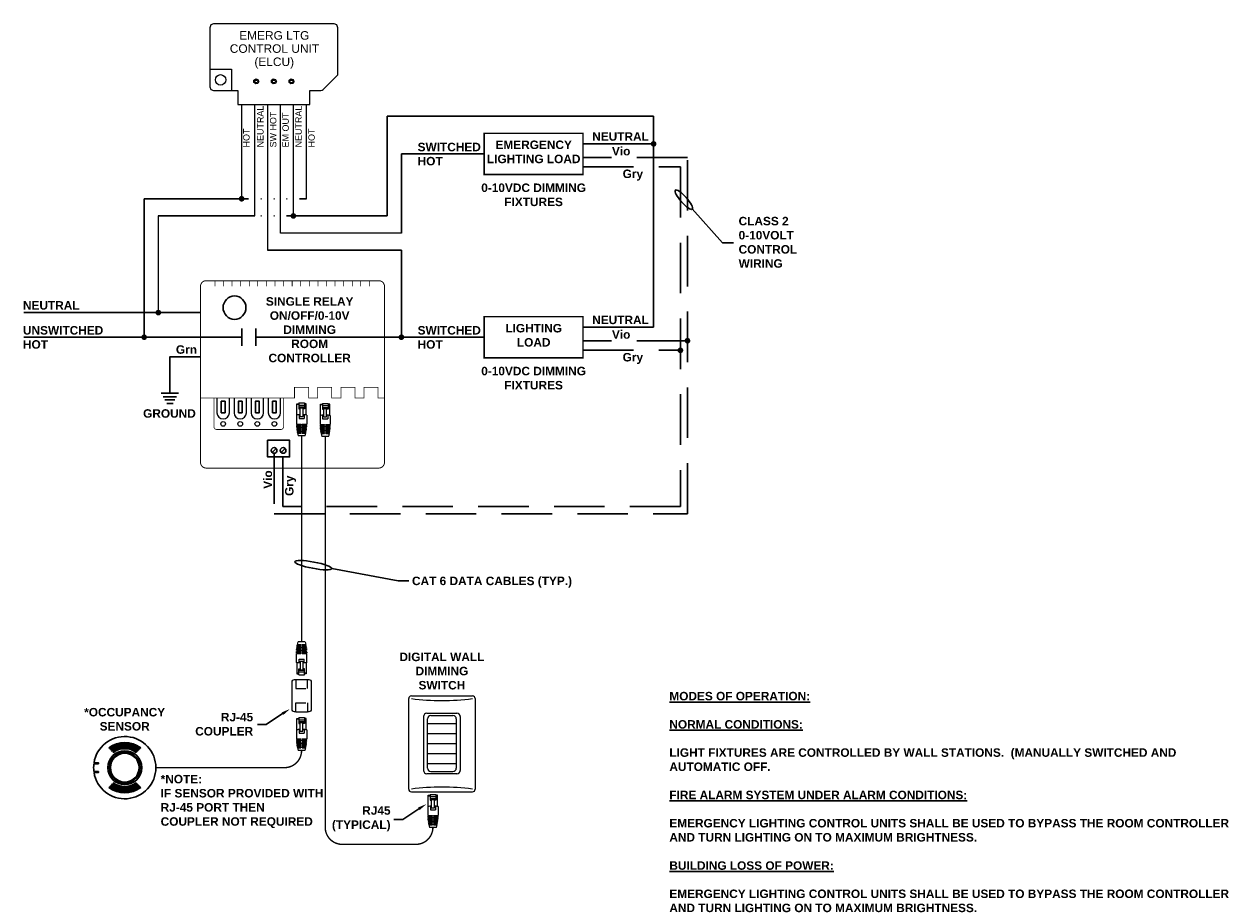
# Model space of a CAD drawing. Header units: inches. Extents: x 19474 to 23438, y 635 to 1835.
# Tile 12 of 14: x 22529 to 22541, y 1618 to 1626. Entities that reach past the tile are written whole.
import ezdxf

# ---------------------------------------------------------------- set-up
doc = ezdxf.new("R2010")
doc.units = ezdxf.units.IN
doc.header["$MEASUREMENT"] = 0
doc.linetypes.add('DASHED', pattern=[0.75, 0.5, -0.25])
doc.linetypes.add('HIDDEN', pattern=[0.375, 0.25, -0.125])
for name, color, linetype, lineweight in [('E-DIAG-GRPH', 7, 'Continuous', 30), ('E-DIAG-IDEN', 7, 'Continuous', 30), ('E-LINE-SYMB', 7, 'Continuous', 25), ('E13 LTG LQIT$0$Elec Symbol', 7, 'Continuous', 30)]:
    doc.layers.add(name, color=color, linetype=linetype, lineweight=lineweight)
for name, color, linetype in [('PDF3_Geometry', 7, 'Continuous'), ('PDF3_Text', 7, 'Continuous'), ('WATTSTOPPER', 7, 'Continuous'), ('WS_DETAIL', 7, 'Continuous')]:
    doc.layers.add(name, color=color, linetype=linetype)
doc.styles.add('Arial-b', font='arialbd.ttf')
doc.styles.add('PDF Arial', font='arial.ttf')

# ---------------------------------------------------------------- blocks, each defined once
blk = doc.blocks.new('A$C756910A1')
at = {"layer": 'WS_DETAIL'}
for p, q in [((0.15, 6.6), (0.15, 10.17)), ((0.15, 10.17), (0.73, 10.17)), ((0.73, 9.92), (0.15, 9.92)), ((0.73, 10.43), (0.73, 8.56)), ((0.73, 10.43), (2.51, 10.43)), ((2.51, 9.66), (0.73, 9.66)), ((2.51, 9.06), (0.73, 9.06)), ((0.73, 8.74), (1.17, 8.74)), ((0.73, 8.56), (1.17, 8.56)), ((1.17, 6.17), (1.17, 9.06)), ((1.17, 8.85), (2.06, 8.85)), ((2.06, 6.17), (2.06, 9.06)), ((2.06, 8.74), (2.51, 8.74)), ((2.51, 8.56), (2.06, 8.56)), ((2.51, 10.43), (2.51, 8.56)), ((3.08, 10.17), (2.51, 10.17)), ((3.08, 9.92), (2.51, 9.92)), ((3.08, 6.6), (3.08, 10.17)), ((0, 6.56), (0, 3.73)), ((0.81, 6.7), (0.81, 5.55)), ((0.81, 5.55), (2.42, 5.55)), ((1.17, 6.17), (2.06, 6.17)), ((2.42, 6.7), (2.42, 5.55)), ((3.23, 6.56), (3.23, 3.73)), ((0, 3.73), (1.43, 3.73)), ((0, 3.51), (1.43, 3.51)), ((0.01, 3.29), (1.43, 3.29)), ((0.02, 3.06), (1.43, 3.06)), ((0.03, 2.84), (1.43, 2.84)), ((0.05, 2.62), (1.43, 2.62)), ((0.07, 2.4), (1.43, 2.4)), ((0.09, 2.18), (1.43, 2.18)), ((0.12, 1.96), (1.43, 1.96)), ((0.15, 1.74), (1.43, 1.74)), ((0.18, 1.52), (1.43, 1.52)), ((0.22, 1.3), (1.43, 1.3)), ((0.26, 1.08), (1.43, 1.08)), ((0.31, 0.86), (1.43, 0.86)), ((0.89, 3.73), (0.89, 3.51)), ((0.89, 3.29), (0.89, 3.06)), ((0.89, 2.84), (0.89, 2.62)), ((0.89, 2.4), (0.89, 2.18)), ((0.89, 1.96), (0.89, 1.74)), ((0.89, 1.52), (0.89, 1.3)), ((0.89, 1.08), (0.89, 0.86)), ((1.43, 3.51), (1.43, 3.73)), ((1.43, 3.06), (1.43, 3.29)), ((1.43, 2.62), (1.43, 2.84)), ((1.43, 2.18), (1.43, 2.4)), ((1.43, 1.74), (1.43, 1.96)), ((1.43, 1.3), (1.43, 1.52)), ((1.43, 0.86), (1.43, 1.08)), ((1.8, 3.73), (3.23, 3.73)), ((1.8, 3.51), (1.8, 3.73)), ((1.8, 3.51), (3.23, 3.51)), ((1.8, 3.29), (3.23, 3.29)), ((1.8, 3.06), (1.8, 3.29)), ((1.8, 3.06), (3.22, 3.06)), ((1.8, 2.84), (3.2, 2.84)), ((1.8, 2.62), (1.8, 2.84)), ((1.8, 2.62), (3.19, 2.62)), ((1.8, 2.4), (3.17, 2.4)), ((1.8, 2.18), (1.8, 2.4)), ((1.8, 2.18), (3.14, 2.18)), ((1.8, 1.96), (3.12, 1.96)), ((1.8, 1.74), (1.8, 1.96)), ((1.8, 1.74), (3.09, 1.74)), ((1.8, 1.52), (3.05, 1.52)), ((1.8, 1.3), (1.8, 1.52)), ((1.8, 1.3), (3.01, 1.3)), ((1.8, 1.08), (2.97, 1.08)), ((1.8, 0.86), (1.8, 1.08)), ((1.8, 0.86), (2.92, 0.86)), ((2.34, 3.73), (2.34, 3.51)), ((2.34, 3.29), (2.34, 3.06)), ((2.34, 2.84), (2.34, 2.62)), ((2.34, 2.4), (2.34, 2.18)), ((2.34, 1.96), (2.34, 1.74)), ((2.34, 1.52), (2.34, 1.3)), ((2.34, 1.08), (2.34, 0.86)), ((2.69, 0), (0.52, 0))]:
    blk.add_line(p, q, dxfattribs=at)
for centre, radius, start, end in [((1.62, -0.58), 7.33, 93.502, 102.7411), ((1.62, -0.58), 7.33, 77.2589, 86.498), ((13.49, 3.73), 13.49, 180.937, 181.8742), ((13.49, 3.73), 13.49, 182.8119, 183.7504), ((13.49, 3.73), 13.49, 184.6899, 185.6307), ((13.49, 3.73), 13.49, 186.573, 187.5171), ((13.49, 3.73), 13.49, 188.4632, 189.4117), ((13.49, 3.73), 13.49, 190.3627, 191.3167), ((13.49, 3.73), 13.49, 192.2739, 196.0379), ((-10.25, 3.73), 13.49, 343.9621, 347.7261), ((-10.25, 3.73), 13.49, 348.6833, 349.6373), ((-10.25, 3.73), 13.49, 350.5883, 351.5368), ((-10.25, 3.73), 13.49, 352.4829, 353.427), ((-10.25, 3.73), 13.49, 354.3693, 355.3101), ((-10.25, 3.73), 13.49, 356.2496, 357.1881), ((-10.25, 3.73), 13.49, 358.1258, 359.063)]:
    blk.add_arc(centre, radius, start, end, dxfattribs=at)
blk = doc.blocks.new('RJ45')
at = {"layer": 'WS_DETAIL', "xscale": 1.117448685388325, "yscale": 1.117448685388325, "zscale": 1.117448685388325}
blk.add_blockref('A$C756910A1', (59.47, 150.68), dxfattribs=at)
blk = doc.blocks.new('A$C222B27AB')
at = {"const_width": 0.25}
blk.add_lwpolyline([(0.12, 11.27), (0.12, 1.12, 0.414214), (1.12, 0.12), (23.67, 0.12, 0.414214), (24.67, 1.12), (24.67, 11.27)], format="xyb", dxfattribs=at)
for points in [[(2.69, 6.06), (4.02, 6.06), (4.02, 10.08), (2.69, 10.08)], [(8.72, 6.06), (10.05, 6.06), (10.05, 10.08), (8.72, 10.08)], [(14.75, 6.06), (16.07, 6.06), (16.07, 10.08), (14.75, 10.08)], [(20.78, 6.06), (22.1, 6.06), (22.1, 10.08), (20.78, 10.08)]]:
    blk.add_lwpolyline(points, close=True)
at = {"layer": 'WS_DETAIL'}
for p, q in [((1.17, 11.27), (1.17, 6.06)), ((5.54, 6.06), (5.54, 11.27)), ((7.2, 11.27), (7.2, 6.06)), ((11.57, 6.06), (11.57, 11.27)), ((13.23, 11.27), (13.23, 6.06)), ((17.6, 6.06), (17.6, 11.27)), ((19.26, 11.27), (19.26, 6.06)), ((23.62, 6.06), (23.62, 11.27))]:
    blk.add_line(p, q, dxfattribs=at)
for centre in [(3.36, 2.11), (9.38, 2.11), (15.41, 2.11), (21.44, 2.11)]:
    blk.add_circle(centre, 0.82, dxfattribs=at)
for centre in [(3.36, 6.06), (9.38, 6.06), (15.41, 6.06), (21.44, 6.06)]:
    blk.add_arc(centre, 2.18, 180, 0, dxfattribs=at)
blk = doc.blocks.new('A$C2A821E27')
for p, q in [((1.27, 1.3), (2.43, 2.46)), ((3.84, 1.3), (5, 2.46))]:
    blk.add_line(p, q)
blk.add_lwpolyline([(0, 4.76), (6.27, 4.76), (6.27, 0), (0, 0)], close=True)
for centre in [(1.85, 1.88), (4.42, 1.88)]:
    blk.add_circle(centre, 0.82)
blk = doc.blocks.new('LMDM-1-1')
at = {"layer": 'E-LINE-SYMB'}
for p, q in [((-4.3, 20.45), (4.3, 20.45)), ((-4.3, 17.45), (4.3, 17.45)), ((-4.3, 14.45), (4.3, 14.45)), ((-4.3, 11.45), (4.3, 11.45)), ((-4.3, 8.45), (4.3, 8.45))]:
    blk.add_line(p, q, dxfattribs=at)
at = {"layer": 'WS_DETAIL'}
for p, q in [((-9.12, 28.68), (9.12, 28.68)), ((-9.93, 0.81), (-9.93, 27.86)), ((9.93, 27.86), (9.93, 0.81)), ((-5.5, 22.48), (-5.5, 6.42)), ((-4.5, 23.48), (4.5, 23.48)), ((-4.3, 7.06), (-4.3, 21.84)), ((-3.3, 22.84), (3.3, 22.84)), ((4.3, 21.84), (4.3, 7.06)), ((5.5, 22.48), (5.5, 6.42)), ((4.5, 5.42), (-4.5, 5.42)), ((-3.3, 6.06), (3.3, 6.06)), ((-9.12, 0), (9.12, 0))]:
    blk.add_line(p, q, dxfattribs=at)
for centre, radius, start, end in [((-9.12, 27.86), 0.814, 90, 180), ((9.12, 27.86), 0.814, 0, 90), ((0, 99.61), 72.33, 262.7571, 277.2429), ((-4.5, 22.48), 1, 90, 180), ((-3.3, 21.84), 1, 90, 180), ((3.3, 21.84), 1, 0, 90), ((4.5, 22.48), 1, 0, 90), ((-4.5, 6.42), 1, 180, 270), ((-3.3, 7.06), 1, 180, 270), ((3.3, 7.06), 1, 270, 0), ((4.5, 6.42), 1, 270, 0), ((-9.12, 0.81), 0.814, 180, 270), ((0, -70.94), 72.33, 82.7571, 97.2429), ((9.12, 0.81), 0.814, 270, 0)]:
    blk.add_arc(centre, radius, start, end, dxfattribs=at)
blk = doc.blocks.new('A$C6E7233CE')
at = {"layer": 'WATTSTOPPER', "color": 0, "linetype": 'HIDDEN'}
for p, q in [((0.606, 1.048), (0, 1.048)), ((0.606, 0.256), (0.606, 1.048)), ((1.576, 0.256), (1.576, 1.048)), ((1.576, 1.048), (2.182, 1.048)), ((0, 0.256), (0.606, 0.256)), ((2.182, 0.256), (1.576, 0.256))]:
    blk.add_line(p, q, dxfattribs=at)
at = {"layer": 'WATTSTOPPER', "color": 0}
for p, q in [((0, 0.256), (0, 1.048)), ((2.182, 0.256), (2.182, 1.048))]:
    blk.add_line(p, q, dxfattribs=at)
for points in [[(0, 1.048), (0, 1.143, -0.414214), (0.16, 1.303), (2.022, 1.303, -0.414214), (2.182, 1.143), (2.182, 1.048)], [(2.182, 0.256), (2.182, 0.16, -0.414214), (2.022, 0), (0.16, 0, -0.414214), (0, 0.16), (0, 0.256)]]:
    blk.add_lwpolyline(points, format="xyb", dxfattribs=at)
blk = doc.blocks.new('A$C017659A6')
for p, q in [((0, 0.245), (0.409, 0.245)), ((0.044, 0.16), (0.365, 0.16)), ((0.082, 0.085), (0.326, 0.085)), ((0.129, 0), (0.28, 0))]:
    blk.add_line(p, q)

msp = doc.modelspace()

# ---------------------------------------------------------------- linework, layer by layer
at = {"layer": 'E-DIAG-GRPH'}
for p, q in [((22532.369, 1625.357), (22535.003, 1625.357)), ((22532.369, 1625.357), (22532.369, 1624.369)), ((22535.003, 1625.357), (22535.003, 1623.268)), ((22535.003, 1625.082), (22534.305, 1625.082)), ((22533.327, 1624.983), (22532.509, 1624.983)), ((22532.509, 1624.983), (22532.509, 1624.199)), ((22529.964, 1624.539), (22529.964, 1623.169)), ((22530.997, 1624.539), (22529.964, 1624.539)), ((22531.124, 1624.539), (22531.117, 1624.539)), ((22531.252, 1624.539), (22531.245, 1624.539)), ((22531.38, 1624.539), (22531.372, 1624.539)), ((22531.569, 1624.539), (22531.5, 1624.539)), ((22531.057, 1624.369), (22530.104, 1624.369)), ((22531.124, 1624.369), (22531.117, 1624.369)), ((22531.252, 1624.369), (22531.245, 1624.369)), ((22531.44, 1624.369), (22531.372, 1624.369)), ((22532.369, 1624.369), (22531.44, 1624.369)), ((22532.509, 1624.029), (22531.184, 1624.029)), ((22532.509, 1624.029), (22532.509, 1623.169)), ((22530.929, 1623.256), (22530.929, 1623.082)), ((22530.929, 1623.256), (22530.929, 1623.082)), ((22531.068, 1623.256), (22531.068, 1623.082)), ((22531.068, 1623.256), (22531.068, 1623.082)), ((22535.003, 1623.268), (22534.305, 1623.268)), ((22533.327, 1623.169), (22531.068, 1623.169))]:
    msp.add_line(p, q, dxfattribs=at)
at = {"layer": 'E-DIAG-GRPH', "linetype": 'DASHED'}
for p, q in [((22535.338, 1624.948), (22534.305, 1624.948)), ((22534.305, 1624.854), (22535.268, 1624.854)), ((22535.268, 1624.854), (22535.268, 1621.493)), ((22535.338, 1621.422), (22535.338, 1624.948)), ((22535.338, 1623.134), (22534.305, 1623.134)), ((22534.305, 1623.039), (22535.268, 1623.039)), ((22531.249, 1622.021), (22531.249, 1621.422)), ((22531.337, 1621.493), (22531.337, 1622.021)), ((22531.249, 1621.422), (22535.338, 1621.422)), ((22535.268, 1621.493), (22531.337, 1621.493))]:
    msp.add_line(p, q, dxfattribs=at)
at = {"layer": 'E-DIAG-GRPH', "linetype": 'Continuous'}
for p, q in [((22529.615, 1619.106), (22529.621, 1619.099)), ((22529.624, 1619.096), (22529.631, 1619.089)), ((22529.631, 1619.089), (22529.631, 1619.089)), ((22529.634, 1619.086), (22529.64, 1619.08)), ((22529.643, 1619.076), (22529.649, 1619.07)), ((22529.653, 1619.067), (22529.659, 1619.06)), ((22529.892, 1619.067), (22529.886, 1619.06)), ((22529.901, 1619.076), (22529.895, 1619.07)), ((22529.911, 1619.086), (22529.904, 1619.08)), ((22529.92, 1619.096), (22529.914, 1619.089)), ((22529.93, 1619.106), (22529.923, 1619.099)), ((22529.466, 1618.948), (22529.512, 1618.948)), ((22529.468, 1618.957), (22529.51, 1618.957)), ((22529.466, 1618.87), (22529.512, 1618.87)), ((22529.468, 1618.861), (22529.51, 1618.861)), ((22529.615, 1618.713), (22529.621, 1618.719)), ((22529.624, 1618.723), (22529.631, 1618.729)), ((22529.631, 1618.729), (22529.631, 1618.729)), ((22529.634, 1618.732), (22529.64, 1618.739)), ((22529.643, 1618.742), (22529.649, 1618.749)), ((22529.653, 1618.752), (22529.659, 1618.759)), ((22529.892, 1618.752), (22529.886, 1618.759)), ((22529.901, 1618.742), (22529.895, 1618.749)), ((22529.911, 1618.732), (22529.904, 1618.739)), ((22529.92, 1618.723), (22529.914, 1618.729)), ((22529.93, 1618.713), (22529.923, 1618.719))]:
    msp.add_line(p, q, dxfattribs=at)
at = {"layer": 'E-DIAG-GRPH', "linetype": 'Continuous', "const_width": 0.014}
for points in [[(22533.327, 1624.779), (22534.305, 1624.779), (22534.305, 1625.187), (22533.327, 1625.187)], [(22533.327, 1622.965), (22534.305, 1622.965), (22534.305, 1623.373), (22533.327, 1623.373)]]:
    msp.add_lwpolyline(points, close=True, dxfattribs=at)
at = {"layer": 'E-DIAG-GRPH', "const_width": 0.028}
for points in [[(22534.989, 1625.082, 1), (22535.017, 1625.082, 1)], [(22530.914, 1624.539, 1), (22530.942, 1624.539, 1)], [(22531.426, 1624.369, 1), (22531.454, 1624.369, 1)], [(22530.09, 1623.412, 1), (22530.118, 1623.412, 1)], [(22529.95, 1623.169, 1), (22529.978, 1623.169, 1)], [(22532.495, 1623.169, 1), (22532.523, 1623.169, 1)], [(22535.324, 1623.134, 1), (22535.352, 1623.134, 1)], [(22535.254, 1623.039, 1), (22535.282, 1623.039, 1)]]:
    msp.add_lwpolyline(points, format="xyb", close=True, dxfattribs=at)
at = {"layer": 'E-DIAG-GRPH'}
for points, const_width in [([(22531.428, 1623.728), (22532.285, 1623.728, -0.414214), (22532.341, 1623.672), (22532.341, 1621.931, -0.414214), (22532.285, 1621.874), (22530.577, 1621.874, -0.414214), (22530.521, 1621.931), (22530.521, 1623.672, -0.414214), (22530.577, 1623.728), (22531.428, 1623.728)], 0.00963), ([(22531.755, 1622.187), (22531.755, 1618.318, 0.414214), (22531.923, 1618.15), (22532.651, 1618.15, 0.414214), (22532.82, 1618.318)], 0.014), ([(22531.521, 1619.078), (22531.521, 1619.078, -0.414214), (22531.352, 1618.909), (22530.081, 1618.909)], 0.014)]:
    msp.add_lwpolyline(points, format="xyb", dxfattribs=dict(at, const_width=const_width))
for points, const_width in [([(22530.664, 1623.671), (22530.664, 1623.728)], 0.00701), ([(22530.749, 1623.671), (22530.749, 1623.728)], 0.00701), ([(22530.834, 1623.671), (22530.834, 1623.728)], 0.00701), ([(22530.919, 1623.671), (22530.919, 1623.728)], 0.00701), ([(22531.003, 1623.671), (22531.003, 1623.728)], 0.00701), ([(22531.088, 1623.671), (22531.088, 1623.728)], 0.00701), ([(22531.173, 1623.671), (22531.173, 1623.728)], 0.00701), ([(22531.258, 1623.671), (22531.258, 1623.728)], 0.00701), ([(22531.343, 1623.671), (22531.343, 1623.728)], 0.00701), ([(22531.428, 1623.671), (22531.428, 1623.728)], 0.00701), ([(22531.512, 1623.671), (22531.512, 1623.728)], 0.00701), ([(22531.597, 1623.671), (22531.597, 1623.728)], 0.00701), ([(22531.682, 1623.671), (22531.682, 1623.728)], 0.00701), ([(22531.767, 1623.671), (22531.767, 1623.728)], 0.00701), ([(22531.852, 1623.671), (22531.852, 1623.728)], 0.00701), ([(22531.937, 1623.671), (22531.937, 1623.728)], 0.00701), ([(22532.022, 1623.671), (22532.022, 1623.728)], 0.00701), ([(22532.106, 1623.671), (22532.106, 1623.728)], 0.00701), ([(22532.191, 1623.671), (22532.191, 1623.728)], 0.00701), ([(22532.341, 1622.568), (22532.278, 1622.568), (22532.278, 1622.674), (22532.139, 1622.674), (22532.139, 1622.568), (22532.049, 1622.568), (22532.049, 1622.674), (22531.91, 1622.674), (22531.91, 1622.568), (22531.82, 1622.568), (22531.82, 1622.674), (22531.681, 1622.674), (22531.681, 1622.568), (22531.591, 1622.568), (22531.591, 1622.674), (22531.451, 1622.674), (22531.451, 1622.568), (22530.521, 1622.568)], 0.00701), ([(22531.521, 1622.191), (22531.521, 1620.155)], 0.014)]:
    msp.add_lwpolyline(points, dxfattribs=dict(at, const_width=const_width))
for points in [[(22530.858, 1623.345), (22530.835, 1623.348), (22530.814, 1623.354), (22530.795, 1623.365), (22530.778, 1623.379), (22530.764, 1623.397), (22530.754, 1623.417), (22530.747, 1623.439), (22530.745, 1623.464), (22530.745, 1623.464), (22530.747, 1623.486), (22530.754, 1623.507), (22530.764, 1623.526), (22530.778, 1623.543), (22530.795, 1623.557), (22530.814, 1623.568), (22530.835, 1623.574), (22530.858, 1623.577), (22530.858, 1623.577), (22530.88, 1623.574), (22530.902, 1623.568), (22530.921, 1623.557), (22530.938, 1623.543), (22530.951, 1623.526), (22530.962, 1623.507), (22530.969, 1623.486), (22530.971, 1623.464), (22530.971, 1623.464), (22530.969, 1623.439), (22530.962, 1623.417), (22530.951, 1623.397), (22530.938, 1623.379), (22530.921, 1623.365), (22530.902, 1623.354), (22530.88, 1623.348), (22530.858, 1623.345), (22530.858, 1623.345), (22530.858, 1623.345)], [(22530.521, 1623.412), (22528.774, 1623.412)], [(22530.929, 1623.169), (22528.774, 1623.169)], [(22530.521, 1622.976), (22530.218, 1622.976), (22530.218, 1622.615)]]:
    msp.add_lwpolyline(points, dxfattribs=at)
at = {"layer": 'E-DIAG-GRPH', "linetype": 'Continuous'}
for radius in [0.168, 0.152, 0.142]:
    msp.add_circle((22529.772, 1618.909), radius, dxfattribs=at)
for centre, radius, start, end in [((22529.772, 1618.909), 0.308, 188.9704, 171.0296), ((22529.772, 1618.9), 0.259, 52.5773, 127.4227), ((22529.772, 1618.9), 0.25, 52.857, 127.143), ((22529.772, 1618.9), 0.246, 53.0059, 126.9941), ((22529.772, 1618.899), 0.237, 53.3241, 126.6759), ((22529.772, 1618.899), 0.233, 53.4942, 126.5058), ((22529.772, 1618.899), 0.224, 53.8593, 126.1407), ((22529.772, 1618.898), 0.22, 54.0556, 125.9444), ((22529.772, 1618.898), 0.211, 54.4789, 125.5211), ((22529.772, 1618.898), 0.207, 54.7076, 125.2924), ((22529.772, 1618.897), 0.199, 55.2042, 124.7958), ((22529.772, 1618.909), 0.308, 172.7677, 187.2323), ((22529.509, 1618.952), 0.00505, 299.717, 74.9629), ((22529.509, 1618.866), 0.00505, 285.0371, 60.283), ((22529.772, 1618.919), 0.259, 232.5773, 307.4227), ((22529.772, 1618.919), 0.25, 232.857, 307.143), ((22529.772, 1618.919), 0.246, 233.0059, 306.9941), ((22529.772, 1618.919), 0.237, 233.3241, 306.6759), ((22529.772, 1618.92), 0.233, 233.4942, 306.5058), ((22529.772, 1618.92), 0.224, 233.8593, 306.1407), ((22529.772, 1618.92), 0.22, 234.0556, 305.9444), ((22529.772, 1618.921), 0.211, 234.4789, 305.5211), ((22529.772, 1618.921), 0.207, 234.7076, 305.2924), ((22529.772, 1618.922), 0.199, 235.2042, 304.7958)]:
    msp.add_arc(centre, radius, start, end, dxfattribs=at)
at = {"layer": 'E-DIAG-IDEN', "linetype": 'Continuous'}
for p, q in [((22535.684, 1624.104), (22535.386, 1624.438)), ((22532.475, 1620.757), (22531.82, 1620.879))]:
    msp.add_line(p, q, dxfattribs=at)
at = {"layer": 'E-DIAG-IDEN'}
for p, q in [((22535.684, 1624.104), (22535.793, 1624.104)), ((22532.475, 1620.757), (22532.583, 1620.757))]:
    msp.add_line(p, q, dxfattribs=at)
for points in [[(22531.332, 1619.444), (22531.172, 1619.336), (22531.084, 1619.336)], [(22532.682, 1618.503), (22532.522, 1618.395), (22532.433, 1618.395)]]:
    msp.add_lwpolyline(points, dxfattribs=at)
at = {"layer": 'E-DIAG-IDEN', "extrusion": (0, 0, -1)}
for centre, major_axis, ratio in [((22535.302, 1624.53), (0.0837, -0.0936), 0.250824), ((22531.637, 1620.913), (0.183, -0.034), 0.168693)]:
    msp.add_ellipse(centre, major_axis=major_axis, ratio=ratio, dxfattribs=at)
at = {"layer": 'E-DIAG-IDEN'}
for points in [[(22531.34, 1619.431), (22531.324, 1619.456), (22531.407, 1619.49)], [(22532.689, 1618.49), (22532.674, 1618.515), (22532.757, 1618.549)]]:
    msp.add_solid(points, dxfattribs=at)
at = {"layer": 'PDF3_Geometry', "lineweight": 9}
for p, q in [((22530.928, 1625.473), (22530.928, 1624.539)), ((22531.057, 1624.369), (22531.057, 1625.473)), ((22531.184, 1625.473), (22531.184, 1624.029)), ((22531.44, 1624.369), (22531.44, 1625.473)), ((22531.569, 1624.539), (22531.569, 1625.473)), ((22530.104, 1624.369), (22530.104, 1623.412))]:
    msp.add_line(p, q, dxfattribs=at)
at = {"layer": 'PDF3_Geometry', "lineweight": 13}
msp.add_lwpolyline([(22531.87, 1625.754), (22531.878, 1625.766), (22531.881, 1625.78), (22531.881, 1626.232), (22531.87, 1626.259), (22531.844, 1626.27), (22530.651, 1626.27), (22530.624, 1626.259), (22530.613, 1626.232), (22530.613, 1625.647), (22530.624, 1625.619), (22530.651, 1625.609), (22530.892, 1625.609), (22530.892, 1625.473), (22531.232, 1625.473), (22531.603, 1625.473), (22531.603, 1625.609), (22531.71, 1625.609), (22531.725, 1625.612), (22531.736, 1625.619)], close=True, dxfattribs=at)
at = {"layer": 'PDF3_Geometry', "lineweight": 9}
for points in [[(22530.613, 1625.823), (22530.827, 1625.823), (22530.827, 1625.609)], [(22532.509, 1624.199), (22531.312, 1624.199), (22531.312, 1625.045), (22531.312, 1625.473)]]:
    msp.add_lwpolyline(points, dxfattribs=at)
for points in [[(22531.099, 1625.7), (22531.089, 1625.68), (22531.068, 1625.675), (22531.05, 1625.688), (22531.05, 1625.711), (22531.068, 1625.725), (22531.089, 1625.72)], [(22531.089, 1625.7), (22531.082, 1625.686), (22531.065, 1625.686), (22531.057, 1625.7), (22531.065, 1625.713), (22531.082, 1625.713)], [(22531.273, 1625.7), (22531.263, 1625.68), (22531.241, 1625.675), (22531.223, 1625.688), (22531.223, 1625.711), (22531.241, 1625.725), (22531.263, 1625.72)], [(22531.263, 1625.7), (22531.256, 1625.686), (22531.24, 1625.686), (22531.231, 1625.7), (22531.24, 1625.713), (22531.256, 1625.713)], [(22531.446, 1625.7), (22531.438, 1625.68), (22531.415, 1625.675), (22531.398, 1625.688), (22531.398, 1625.711), (22531.415, 1625.725), (22531.438, 1625.72)], [(22531.438, 1625.7), (22531.429, 1625.686), (22531.413, 1625.686), (22531.405, 1625.7), (22531.413, 1625.713), (22531.429, 1625.713)]]:
    msp.add_lwpolyline(points, close=True, dxfattribs=at)
msp.add_circle((22530.72, 1625.715), 0.052, dxfattribs=at)

# ---------------------------------------------------------------- block references
at = {"layer": 'E-DIAG-GRPH'}
for name, p, xscale, yscale, zscale in [('A$C017659A6', (22530.133, 1622.513), 0.4165998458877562, 0.4165998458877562, 0.4165998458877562), ('A$C222B27AB', (22530.651, 1622.252), 0.028042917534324, 0.028042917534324, 0.028042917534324), ('RJ45', (22529.803, 1617.966), 0.028042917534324, 0.028042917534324, 0.028042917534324), ('RJ45', (22530.036, 1617.962), 0.028042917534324, 0.028042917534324, 0.028042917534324), ('A$C2A821E27', (22531.185, 1621.984), 0.03455555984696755, 0.03455555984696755, 0.03455555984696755), ('LMDM-1-1', (22532.909, 1618.67), 0.03309064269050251, 0.03309064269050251, 0.03309064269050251), ('RJ45', (22529.802, 1614.85), 0.02805413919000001, 0.02805413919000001, 0.02805413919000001), ('RJ45', (22531.102, 1614.092), 0.028042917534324, 0.028042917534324, 0.028042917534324)]:
    msp.add_blockref(name, p, dxfattribs=dict(at, xscale=xscale, yscale=yscale, zscale=zscale))
for name, p, xscale, yscale, zscale, rotation in [('RJ45', (22529.802, 1624.383), -0.02805413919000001, 0.02805413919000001, 0.02805413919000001, 180), ('A$C6E7233CE', (22531.427, 1619.781), 0.1458823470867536, 0.1458823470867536, 0.1458823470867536, 270)]:
    msp.add_blockref(name, p, dxfattribs=dict(at, xscale=xscale, yscale=yscale, zscale=zscale, rotation=rotation))

# ---------------------------------------------------------------- texts
at = {"layer": 'E-DIAG-IDEN', "linetype": 'Continuous', "style": 'Arial-b'}
for s, insert, char_height, width, attachment_point in [('NEUTRAL', (22534.396, 1625.197), 0.0839, 0.89679, 1), ('SWITCHED\\PHOT', (22532.669, 1625.093), 0.0839, 0.89679, 1), ('EMERGENCY\\PLIGHTING LOAD', (22533.817, 1625.115), 0.08395, 1.85784, 2), ('Vio', (22534.591, 1625.052), 0.0839, 0.89679, 1), ('Gry', (22534.697, 1624.828), 0.0839, 0.89679, 1), ('0-10VDC DIMMING\\PFIXTURES', (22533.816, 1624.69), 0.08395, 1.85784, 2), ('CLASS 2\\P0-10VOLT\\PCONTROL \\PWIRING', (22535.844, 1624.36), 0.0839, 2.50948, 1), ('SINGLE RELAY \\PON/OFF/0-10V DIMMING\\PROOM\\PCONTROLLER', (22531.601, 1623.565), 0.08395, 0.89679, 2), ('NEUTRAL', (22528.765, 1623.526), 0.0839, 0.89679, 1), ('NEUTRAL', (22534.396, 1623.382), 0.0839, 0.89679, 1), ('UNSWITCHED\\PHOT', (22528.765, 1623.279), 0.0839, 0.89679, 1), ('SWITCHED\\PHOT', (22532.669, 1623.279), 0.0839, 0.89679, 1), ('LIGHTING\\PLOAD', (22533.817, 1623.3), 0.0839, 1.85784, 2), ('Vio', (22534.591, 1623.238), 0.0839, 0.89679, 1), ('Grn', (22530.278, 1623.089), 0.0839, 0.89679, 1), ('Gry', (22534.697, 1623.013), 0.0839, 0.89679, 1), ('0-10VDC DIMMING\\PFIXTURES', (22533.816, 1622.876), 0.08395, 1.85784, 2), ('GROUND', (22530.214, 1622.456), 0.0839, 0.89679, 2), ('\\PCAT 6 DATA CABLES (TYP.)', (22532.613, 1620.939), 0.08395, 1.58481, 1), ('DIGITAL WALL DIMMING SWITCH', (22532.909, 1620.047), 0.08395, 0.89679, 2), ('*OCCUPANCY\\PSENSOR', (22529.771, 1619.5), 0.0839, 0.89679, 2), ('RJ-45\\PCOUPLER', (22531.042, 1619.451), 0.0839, 2.50948, 3), ('*NOTE:\\PIF SENSOR PROVIDED WITH RJ-45 PORT THEN COUPLER NOT REQUIRED', (22530.127, 1618.838), 0.08395, 1.60843, 1), ('\\pxi6.21446;RJ45\\P\\pi4.67388;(TYPICAL)', (22532.401, 1618.527), 0.08395, 2.50948, 3)]:
    msp.add_mtext(s, dxfattribs=dict(at, insert=insert, char_height=char_height, width=width, attachment_point=attachment_point))
at = {"layer": 'E-DIAG-IDEN', "linetype": 'Continuous', "char_height": 0.0839, "width": 0.89679, "attachment_point": 1, "rotation": 90, "style": 'Arial-b'}
for s, insert in [('Vio', (22531.145, 1621.669)), ('Gry', (22531.357, 1621.598))]:
    msp.add_mtext(s, dxfattribs=dict(at, insert=insert))
at = {"layer": 'E13 LTG LQIT$0$Elec Symbol', "color": 7, "insert": (22535.159, 1619.659), "char_height": 0.083827, "width": 5.54666, "attachment_point": 1, "style": 'Arial-b'}
msp.add_mtext('{\\LMODES OF OPERATION:\\P\\PNORMAL CONDITIONS:\\P\\P}LIGHT FIXTURES ARE CONTROLLED BY WALL STATIONS.  (MANUALLY SWITCHED AND AUTOMATIC OFF.\\P\\P{\\LFIRE ALARM SYSTEM UNDER ALARM CONDITIONS:\\P\\P}EMERGENCY LIGHTING CONTROL UNITS SHALL BE USED TO BYPASS THE ROOM CONTROLLER AND TURN LIGHTING ON TO MAXIMUM BRIGHTNESS.\\P{\\L\\PBUILDING LOSS OF POWER:\\P\\P}EMERGENCY LIGHTING CONTROL UNITS SHALL BE USED TO BYPASS THE ROOM CONTROLLER AND TURN LIGHTING ON TO MAXIMUM BRIGHTNESS.', dxfattribs=at)
at = {"layer": 'PDF3_Text', "attachment_point": 7, "style": 'PDF Arial'}
for s, insert, char_height in [('EMERG LTG', (22530.904, 1626.112), 0.0843), ('CONTROL UNIT', (22530.811, 1625.982), 0.08433), ('(ELCU)', (22531.054, 1625.827), 0.0843)]:
    msp.add_mtext(s, dxfattribs=dict(at, insert=insert, char_height=char_height))
at = {"layer": 'PDF3_Text', "char_height": 0.0634, "attachment_point": 1, "rotation": 90, "style": 'PDF Arial'}
for s, insert in [('NEUTRAL', (22531.081, 1625.047)), ('SW HOT', (22531.208, 1625.047)), ('EM OUT', (22531.331, 1625.047)), ('NEUTRAL', (22531.459, 1625.047)), ('HOT', (22530.943, 1625.047)), ('HOT', (22531.588, 1625.047))]:
    msp.add_mtext(s, dxfattribs=dict(at, insert=insert))

doc.saveas('drawing.dxf')
